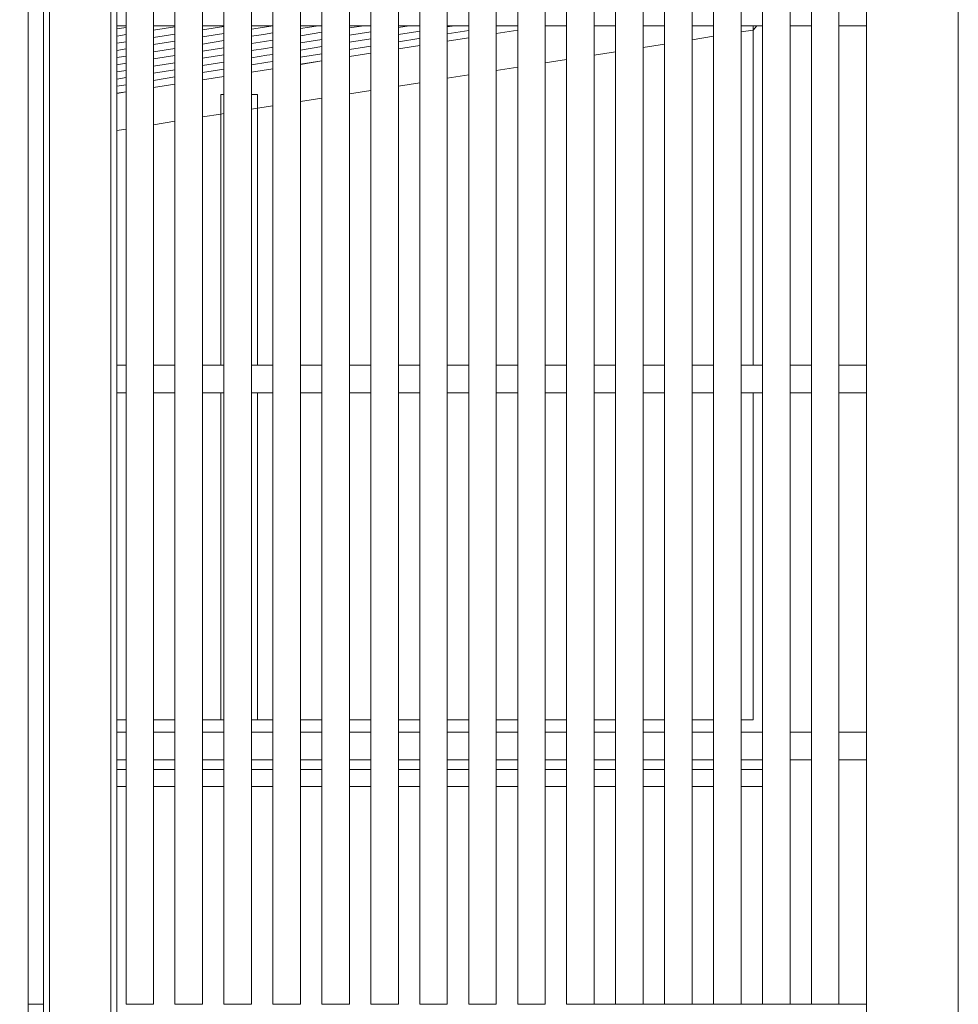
# Model space of a CAD drawing. Header units: millimetres. Extents: x -65 to 293624, y -1905 to 31061.
# Tile 157 of 256: x 107373 to 108907, y 19956 to 21566. Entities that reach past the tile are written whole.
import ezdxf

# ---------------------------------------------------------------- set-up
doc = ezdxf.new("R2010")
doc.units = ezdxf.units.MM
doc.header["$MEASUREMENT"] = 0
for name, color, linetype in [('1232 Välisseinad.AR', 7, 'Continuous'), ('1244 Fassaadivarustus.AR', 7, 'Continuous'), ('1245 Klaasfassaadid.AR', 7, 'Continuous'), ('1245 Sisehoovi varjestus.AR', 7, 'Continuous'), ('1248 Vihmaveetorud.AR', 7, 'Continuous'), ('1253 Terrassipostid.AR', 7, 'Continuous'), ('1263 Katuse alusserv.AR', 7, 'Continuous')]:
    doc.layers.add(name, color=color, linetype=linetype)

# ---------------------------------------------------------------- blocks, each defined once
blk = doc.blocks.new('Section Element_1058_3', base_point=(20443.1, 12361.4))
at = {"layer": '1253 Terrassipostid.AR', "color": 7, "linetype": 'Continuous', "lineweight": 13}
for p, q in [((108906.9, 22072), (108906.9, 16341.4)), ((108756.9, 16346.4), (108756.9, 22048.9))]:
    blk.add_line(p, q, dxfattribs=at)
blk = doc.blocks.new('Section Element_1069_3', base_point=(20443.1, 12361.4))
at = {"layer": '1253 Terrassipostid.AR', "color": 7, "linetype": 'Continuous', "lineweight": 13}
blk.add_line((107386.9, 21817.2), (107386.9, 16346.4), dxfattribs=at)
blk = doc.blocks.new('Section Element_1089_3', base_point=(20443.1, 12361.4))
at = {"layer": '1253 Terrassipostid.AR', "color": 7, "linetype": 'Continuous', "lineweight": 13}
blk.add_line((108906.9, 19956.4), (108906.9, 16346.4), dxfattribs=at)
blk = doc.blocks.new('Section Element_1119_3', base_point=(20443.1, 12361.4))
at = {"layer": '1232 Välisseinad.AR', "color": 7, "linetype": 'Continuous', "lineweight": 13}
for p, q in [((108631.9, 21556.4), (108631.9, 21001.4)), ((108631.9, 20956.4), (108631.9, 20401.4))]:
    blk.add_line(p, q, dxfattribs=at)
blk = doc.blocks.new('Section Element_1235_3', base_point=(20443.1, 12361.4))
at = {"layer": '1232 Välisseinad.AR', "color": 7, "linetype": 'Continuous', "lineweight": 13}
for p, q in [((108631.9, 20356.4), (108631.9, 20344.6)), ((108311.9, 19956.4), (108346.9, 19956.4)), ((108391.9, 19956.4), (108426.9, 19956.4)), ((108471.9, 19956.4), (108506.9, 19956.4)), ((108551.9, 19956.4), (108586.9, 19956.4)), ((108631.9, 19956.4), (108666.9, 19956.4)), ((108711.9, 19956.4), (108756.9, 19956.4))]:
    blk.add_line(p, q, dxfattribs=at)
blk = doc.blocks.new('Section Element_1241_3', base_point=(20443.1, 12361.4))
at = {"layer": '1245 Klaasfassaadid.AR', "color": 7, "linetype": 'Continuous', "lineweight": 13}
for p, q in [((106751.9, 20421.4), (106786.9, 20421.4)), ((106831.9, 20421.4), (106866.9, 20421.4)), ((106911.9, 20421.4), (106946.9, 20421.4)), ((106991.9, 20421.4), (107026.9, 20421.4)), ((107071.9, 20421.4), (107106.9, 20421.4)), ((107151.9, 20421.4), (107191.9, 20421.4)), ((107531.9, 20421.4), (107546.9, 20421.4)), ((107591.9, 20421.4), (107626.9, 20421.4)), ((107671.9, 20421.4), (107701.9, 20421.4))]:
    blk.add_line(p, q, dxfattribs=at)
blk = doc.blocks.new('Section Element_1245_3', base_point=(20443.1, 12361.4))
at = {"layer": '1245 Klaasfassaadid.AR', "color": 7, "linetype": 'Continuous', "lineweight": 13}
for p, q in [((107761.9, 20421.4), (107786.9, 20421.4)), ((107831.9, 20421.4), (107866.9, 20421.4)), ((107911.9, 20421.4), (107946.9, 20421.4)), ((107991.9, 20421.4), (108026.9, 20421.4)), ((108071.9, 20421.4), (108106.9, 20421.4)), ((108151.9, 20421.4), (108186.9, 20421.4)), ((108231.9, 20421.4), (108266.9, 20421.4)), ((108311.9, 20421.4), (108346.9, 20421.4)), ((108391.9, 20421.4), (108426.9, 20421.4)), ((108471.9, 20421.4), (108506.9, 20421.4)), ((108551.9, 20421.4), (108571.9, 20421.4))]:
    blk.add_line(p, q, dxfattribs=at)
blk = doc.blocks.new('Section Element_1328_3', base_point=(20443.1, 12361.4))
at = {"layer": '1248 Vihmaveetorud.AR', "color": 7, "linetype": 'Continuous', "lineweight": 13}
for p, q in [((107411.9, 12513), (107411.9, 21820.6)), ((107421.9, 12513), (107421.9, 21820.6)), ((107521.9, 12513), (107521.9, 21820.6)), ((107531.9, 12513), (107531.9, 21814.2))]:
    blk.add_line(p, q, dxfattribs=at)
blk = doc.blocks.new('*X1884', base_point=(20443.1, 12361.4))
at = {"layer": '1263 Katuse alusserv.AR', "color": 7, "linetype": 'Continuous', "lineweight": 13}
for p, q in [((107546.9, 21553.5), (107531.9, 21551.1)), ((107546.9, 21553.5), (107531.9, 21551.1)), ((107546.9, 21541.8), (107531.9, 21539.4)), ((107546.9, 21541.8), (107531.9, 21539.4)), ((107546.9, 21530.1), (107531.9, 21527.7)), ((107546.9, 21530.1), (107531.9, 21527.7)), ((107546.9, 21518.4), (107531.9, 21516.1)), ((107546.9, 21518.4), (107531.9, 21516.1)), ((107546.9, 21506.7), (107531.9, 21504.4)), ((107546.9, 21506.7), (107531.9, 21504.4)), ((107546.9, 21495), (107531.9, 21492.7)), ((107546.9, 21495), (107531.9, 21492.7)), ((107546.9, 21483.3), (107531.9, 21481)), ((107546.9, 21483.3), (107531.9, 21481)), ((107546.9, 21471.6), (107531.9, 21469.3)), ((107546.9, 21471.6), (107531.9, 21469.3)), ((107546.9, 21459.9), (107531.9, 21457.6)), ((107546.9, 21459.9), (107531.9, 21457.6))]:
    blk.add_line(p, q, dxfattribs=at)
blk = doc.blocks.new('*X1885', base_point=(20443.1, 12361.4))
at = {"layer": '1263 Katuse alusserv.AR', "color": 7, "linetype": 'Continuous', "lineweight": 13}
for p, q in [((107546.9, 21553.5), (107531.9, 21551.1)), ((107546.9, 21553.5), (107531.9, 21551.1)), ((107546.9, 21541.8), (107531.9, 21539.4)), ((107546.9, 21541.8), (107531.9, 21539.4)), ((107546.9, 21530.1), (107531.9, 21527.7)), ((107546.9, 21530.1), (107531.9, 21527.7)), ((107546.9, 21518.4), (107531.9, 21516.1)), ((107546.9, 21518.4), (107531.9, 21516.1)), ((107546.9, 21506.7), (107531.9, 21504.4)), ((107546.9, 21506.7), (107531.9, 21504.4)), ((107546.9, 21495), (107531.9, 21492.7)), ((107546.9, 21495), (107531.9, 21492.7)), ((107546.9, 21483.3), (107531.9, 21481)), ((107546.9, 21483.3), (107531.9, 21481)), ((107546.9, 21471.6), (107531.9, 21469.3)), ((107546.9, 21471.6), (107531.9, 21469.3)), ((107546.9, 21459.9), (107531.9, 21457.6)), ((107546.9, 21459.9), (107531.9, 21457.6))]:
    blk.add_line(p, q, dxfattribs=at)
blk = doc.blocks.new('*X1890', base_point=(20443.1, 12361.4))
at = {"layer": '1263 Katuse alusserv.AR', "color": 7, "linetype": 'Continuous', "lineweight": 13}
for p, q in [((107626.9, 21554.5), (107591.9, 21548.9)), ((107626.9, 21554.5), (107591.9, 21548.9)), ((107626.9, 21542.8), (107591.9, 21537.2)), ((107626.9, 21542.8), (107591.9, 21537.2)), ((107626.9, 21531.1), (107591.9, 21525.5)), ((107626.9, 21531.1), (107591.9, 21525.5)), ((107626.9, 21519.4), (107591.9, 21513.8)), ((107626.9, 21519.4), (107591.9, 21513.8)), ((107626.9, 21507.7), (107591.9, 21502.1)), ((107626.9, 21507.7), (107591.9, 21502.1)), ((107626.9, 21496), (107591.9, 21490.4)), ((107626.9, 21496), (107591.9, 21490.4)), ((107626.9, 21484.3), (107591.9, 21478.7)), ((107626.9, 21484.3), (107591.9, 21478.7)), ((107626.9, 21472.6), (107591.9, 21467)), ((107626.9, 21472.6), (107591.9, 21467)), ((107619.4, 21459.7), (107591.9, 21455.3))]:
    blk.add_line(p, q, dxfattribs=at)
blk = doc.blocks.new('*X1891', base_point=(20443.1, 12361.4))
at = {"layer": '1263 Katuse alusserv.AR', "color": 7, "linetype": 'Continuous', "lineweight": 13}
for p, q in [((107626.9, 21554.5), (107591.9, 21548.9)), ((107626.9, 21554.5), (107591.9, 21548.9)), ((107626.9, 21542.8), (107591.9, 21537.2)), ((107626.9, 21542.8), (107591.9, 21537.2)), ((107626.9, 21531.1), (107591.9, 21525.5)), ((107626.9, 21531.1), (107591.9, 21525.5)), ((107626.9, 21519.4), (107591.9, 21513.8)), ((107626.9, 21519.4), (107591.9, 21513.8)), ((107626.9, 21507.7), (107591.9, 21502.1)), ((107626.9, 21507.7), (107591.9, 21502.1)), ((107626.9, 21496), (107591.9, 21490.4)), ((107626.9, 21496), (107591.9, 21490.4)), ((107626.9, 21484.3), (107591.9, 21478.7)), ((107626.9, 21484.3), (107591.9, 21478.7)), ((107626.9, 21472.6), (107591.9, 21467)), ((107626.9, 21472.6), (107591.9, 21467)), ((107619.4, 21459.7), (107591.9, 21455.3))]:
    blk.add_line(p, q, dxfattribs=at)
blk = doc.blocks.new('*X1894', base_point=(20443.1, 12361.4))
at = {"layer": '1263 Katuse alusserv.AR', "color": 7, "linetype": 'Continuous', "lineweight": 13}
for p, q in [((107706.9, 21555.4), (107671.9, 21549.9)), ((107706.9, 21555.4), (107671.9, 21549.9)), ((107706.9, 21543.7), (107671.9, 21538.2)), ((107706.9, 21543.7), (107671.9, 21538.2)), ((107706.9, 21532), (107671.9, 21526.5)), ((107706.9, 21532), (107671.9, 21526.5)), ((107706.9, 21520.3), (107671.9, 21514.8)), ((107706.9, 21520.3), (107671.9, 21514.8)), ((107706.9, 21508.6), (107671.9, 21503.1)), ((107706.9, 21508.6), (107671.9, 21503.1)), ((107706.9, 21496.9), (107671.9, 21491.4)), ((107706.9, 21496.9), (107671.9, 21491.4)), ((107706.9, 21485.2), (107671.9, 21479.7)), ((107706.9, 21485.2), (107671.9, 21479.7)), ((107706.9, 21473.5), (107671.9, 21468))]:
    blk.add_line(p, q, dxfattribs=at)
blk = doc.blocks.new('*X1895', base_point=(20443.1, 12361.4))
at = {"layer": '1263 Katuse alusserv.AR', "color": 7, "linetype": 'Continuous', "lineweight": 13}
for p, q in [((107706.9, 21555.4), (107671.9, 21549.9)), ((107706.9, 21555.4), (107671.9, 21549.9)), ((107706.9, 21543.7), (107671.9, 21538.2)), ((107706.9, 21543.7), (107671.9, 21538.2)), ((107706.9, 21532), (107671.9, 21526.5)), ((107706.9, 21532), (107671.9, 21526.5)), ((107706.9, 21520.3), (107671.9, 21514.8)), ((107706.9, 21520.3), (107671.9, 21514.8)), ((107706.9, 21508.6), (107671.9, 21503.1)), ((107706.9, 21508.6), (107671.9, 21503.1)), ((107706.9, 21496.9), (107671.9, 21491.4)), ((107706.9, 21496.9), (107671.9, 21491.4)), ((107706.9, 21485.2), (107671.9, 21479.7)), ((107706.9, 21485.2), (107671.9, 21479.7)), ((107706.9, 21473.5), (107671.9, 21468))]:
    blk.add_line(p, q, dxfattribs=at)
blk = doc.blocks.new('*X1898', base_point=(20443.1, 12361.4))
at = {"layer": '1263 Katuse alusserv.AR', "color": 7, "linetype": 'Continuous', "lineweight": 13}
for p, q in [((107786.9, 21556.3), (107769.7, 21553.6)), ((107786.9, 21556.3), (107769.7, 21553.6)), ((107769.7, 21553.6), (107751.9, 21550.8)), ((107769.7, 21553.6), (107751.9, 21550.8)), ((107771.5, 21542.2), (107751.9, 21539.1)), ((107771.5, 21542.2), (107751.9, 21539.1)), ((107786.9, 21544.6), (107771.5, 21542.2)), ((107786.9, 21544.6), (107771.5, 21542.2)), ((107773.3, 21530.8), (107751.9, 21527.4)), ((107773.3, 21530.8), (107751.9, 21527.4)), ((107786.9, 21532.9), (107773.3, 21530.8)), ((107786.9, 21532.9), (107773.3, 21530.8)), ((107775.1, 21519.4), (107751.9, 21515.7)), ((107775.1, 21519.4), (107751.9, 21515.7)), ((107776.9, 21508), (107751.9, 21504)), ((107776.9, 21508), (107751.9, 21504)), ((107786.9, 21521.2), (107775.1, 21519.4)), ((107786.9, 21521.2), (107775.1, 21519.4)), ((107786.9, 21509.5), (107776.9, 21508)), ((107786.9, 21509.5), (107776.9, 21508)), ((107778.7, 21496.6), (107751.9, 21492.3)), ((107778.7, 21496.6), (107751.9, 21492.3)), ((107786.9, 21497.8), (107778.7, 21496.6)), ((107786.9, 21497.8), (107778.7, 21496.6))]:
    blk.add_line(p, q, dxfattribs=at)
blk = doc.blocks.new('*X1899', base_point=(20443.1, 12361.4))
at = {"layer": '1263 Katuse alusserv.AR', "color": 7, "linetype": 'Continuous', "lineweight": 13}
for p, q in [((107786.9, 21556.3), (107769.7, 21553.6)), ((107786.9, 21556.3), (107769.7, 21553.6)), ((107769.7, 21553.6), (107751.9, 21550.8)), ((107769.7, 21553.6), (107751.9, 21550.8)), ((107771.5, 21542.2), (107751.9, 21539.1)), ((107771.5, 21542.2), (107751.9, 21539.1)), ((107786.9, 21544.6), (107771.5, 21542.2)), ((107786.9, 21544.6), (107771.5, 21542.2)), ((107773.3, 21530.8), (107751.9, 21527.4)), ((107773.3, 21530.8), (107751.9, 21527.4)), ((107786.9, 21532.9), (107773.3, 21530.8)), ((107786.9, 21532.9), (107773.3, 21530.8)), ((107775.1, 21519.4), (107751.9, 21515.7)), ((107775.1, 21519.4), (107751.9, 21515.7)), ((107776.9, 21508), (107751.9, 21504)), ((107776.9, 21508), (107751.9, 21504)), ((107786.9, 21521.2), (107775.1, 21519.4)), ((107786.9, 21521.2), (107775.1, 21519.4)), ((107786.9, 21509.5), (107776.9, 21508)), ((107786.9, 21509.5), (107776.9, 21508)), ((107778.7, 21496.6), (107751.9, 21492.3)), ((107778.7, 21496.6), (107751.9, 21492.3)), ((107786.9, 21497.8), (107778.7, 21496.6)), ((107786.9, 21497.8), (107778.7, 21496.6))]:
    blk.add_line(p, q, dxfattribs=at)
blk = doc.blocks.new('*X1902', base_point=(20443.1, 12361.4))
at = {"layer": '1263 Katuse alusserv.AR', "color": 7, "linetype": 'Continuous', "lineweight": 13}
for p, q in [((107861.5, 21556.4), (107831.9, 21551.7)), ((107861.5, 21556.4), (107831.9, 21551.7)), ((107866.9, 21545.6), (107831.9, 21540.1)), ((107866.9, 21545.6), (107831.9, 21540.1)), ((107866.9, 21533.9), (107831.9, 21528.4)), ((107866.9, 21533.9), (107831.9, 21528.4)), ((107866.9, 21522.2), (107831.9, 21516.7)), ((107866.9, 21522.2), (107831.9, 21516.7)), ((107866.9, 21510.5), (107831.9, 21505)), ((107866.9, 21510.5), (107831.9, 21505)), ((107866.9, 21498.8), (107831.9, 21493.3))]:
    blk.add_line(p, q, dxfattribs=at)
blk = doc.blocks.new('*X1903', base_point=(20443.1, 12361.4))
at = {"layer": '1263 Katuse alusserv.AR', "color": 7, "linetype": 'Continuous', "lineweight": 13}
for p, q in [((107861.5, 21556.4), (107831.9, 21551.7)), ((107861.5, 21556.4), (107831.9, 21551.7)), ((107866.9, 21545.6), (107831.9, 21540.1)), ((107866.9, 21545.6), (107831.9, 21540.1)), ((107866.9, 21533.9), (107831.9, 21528.4)), ((107866.9, 21533.9), (107831.9, 21528.4)), ((107866.9, 21522.2), (107831.9, 21516.7)), ((107866.9, 21522.2), (107831.9, 21516.7)), ((107866.9, 21510.5), (107831.9, 21505)), ((107866.9, 21510.5), (107831.9, 21505)), ((107866.9, 21498.8), (107831.9, 21493.3))]:
    blk.add_line(p, q, dxfattribs=at)
blk = doc.blocks.new('*X1906', base_point=(20443.1, 12361.4))
at = {"layer": '1263 Katuse alusserv.AR', "color": 7, "linetype": 'Continuous', "lineweight": 13}
for p, q in [((107935.5, 21556.4), (107911.9, 21552.7)), ((107935.5, 21556.4), (107911.9, 21552.7)), ((107946.9, 21546.5), (107911.9, 21541)), ((107946.9, 21546.5), (107911.9, 21541)), ((107946.9, 21534.8), (107911.9, 21529.3)), ((107946.9, 21534.8), (107911.9, 21529.3)), ((107946.9, 21523.1), (107911.9, 21517.6)), ((107946.9, 21523.1), (107911.9, 21517.6)), ((107946.9, 21511.4), (107911.9, 21505.9))]:
    blk.add_line(p, q, dxfattribs=at)
blk = doc.blocks.new('*X1907', base_point=(20443.1, 12361.4))
at = {"layer": '1263 Katuse alusserv.AR', "color": 7, "linetype": 'Continuous', "lineweight": 13}
for p, q in [((107935.5, 21556.4), (107911.9, 21552.7)), ((107935.5, 21556.4), (107911.9, 21552.7)), ((107946.9, 21546.5), (107911.9, 21541)), ((107946.9, 21546.5), (107911.9, 21541)), ((107946.9, 21534.8), (107911.9, 21529.3)), ((107946.9, 21534.8), (107911.9, 21529.3)), ((107946.9, 21523.1), (107911.9, 21517.6)), ((107946.9, 21523.1), (107911.9, 21517.6)), ((107946.9, 21511.4), (107911.9, 21505.9))]:
    blk.add_line(p, q, dxfattribs=at)
blk = doc.blocks.new('*X1910', base_point=(20443.1, 12361.4))
at = {"layer": '1263 Katuse alusserv.AR', "color": 7, "linetype": 'Continuous', "lineweight": 13}
for p, q in [((108009.5, 21556.4), (107991.9, 21553.6)), ((108009.5, 21556.4), (107991.9, 21553.6)), ((108023.8, 21547), (107991.9, 21541.9)), ((108023.8, 21547), (107991.9, 21541.9)), ((108026.9, 21547.5), (108023.8, 21547)), ((108026.9, 21547.5), (108023.8, 21547)), ((108025.6, 21535.6), (107991.9, 21530.2)), ((108025.6, 21535.6), (107991.9, 21530.2)), ((108026.9, 21535.8), (108025.6, 21535.6)), ((108026.9, 21535.8), (108025.6, 21535.6))]:
    blk.add_line(p, q, dxfattribs=at)
blk = doc.blocks.new('*X1911', base_point=(20443.1, 12361.4))
at = {"layer": '1263 Katuse alusserv.AR', "color": 7, "linetype": 'Continuous', "lineweight": 13}
for p, q in [((108009.5, 21556.4), (107991.9, 21553.6)), ((108009.5, 21556.4), (107991.9, 21553.6)), ((108023.8, 21547), (107991.9, 21541.9)), ((108023.8, 21547), (107991.9, 21541.9)), ((108026.9, 21547.5), (108023.8, 21547)), ((108026.9, 21547.5), (108023.8, 21547)), ((108025.6, 21535.6), (107991.9, 21530.2)), ((108025.6, 21535.6), (107991.9, 21530.2)), ((108026.9, 21535.8), (108025.6, 21535.6)), ((108026.9, 21535.8), (108025.6, 21535.6))]:
    blk.add_line(p, q, dxfattribs=at)
blk = doc.blocks.new('*X1914', base_point=(20443.1, 12361.4))
at = {"layer": '1263 Katuse alusserv.AR', "color": 7, "linetype": 'Continuous', "lineweight": 13}
for p, q in [((108083.6, 21556.4), (108071.9, 21554.6)), ((108083.6, 21556.4), (108071.9, 21554.6)), ((108106.9, 21548.4), (108071.9, 21542.9)), ((108106.9, 21548.4), (108071.9, 21542.9)), ((108103.4, 21536.2), (108071.9, 21531.2)), ((108103.4, 21536.2), (108071.9, 21531.2))]:
    blk.add_line(p, q, dxfattribs=at)
blk = doc.blocks.new('*X1915', base_point=(20443.1, 12361.4))
at = {"layer": '1263 Katuse alusserv.AR', "color": 7, "linetype": 'Continuous', "lineweight": 13}
for p, q in [((108083.6, 21556.4), (108071.9, 21554.6)), ((108083.6, 21556.4), (108071.9, 21554.6)), ((108106.9, 21548.4), (108071.9, 21542.9)), ((108106.9, 21548.4), (108071.9, 21542.9)), ((108103.4, 21536.2), (108071.9, 21531.2)), ((108103.4, 21536.2), (108071.9, 21531.2))]:
    blk.add_line(p, q, dxfattribs=at)
blk = doc.blocks.new('*X1918', base_point=(20443.1, 12361.4))
at = {"layer": '1263 Katuse alusserv.AR', "color": 7, "linetype": 'Continuous', "lineweight": 13}
for p, q in [((108157.6, 21556.4), (108151.9, 21555.5)), ((108157.6, 21556.4), (108151.9, 21555.5)), ((108186.9, 21549.3), (108151.9, 21543.8))]:
    blk.add_line(p, q, dxfattribs=at)
blk = doc.blocks.new('*X1919', base_point=(20443.1, 12361.4))
at = {"layer": '1263 Katuse alusserv.AR', "color": 7, "linetype": 'Continuous', "lineweight": 13}
for p, q in [((108157.6, 21556.4), (108151.9, 21555.5)), ((108157.6, 21556.4), (108151.9, 21555.5)), ((108186.9, 21549.3), (108151.9, 21543.8))]:
    blk.add_line(p, q, dxfattribs=at)
blk = doc.blocks.new('Section Element_1680_3', base_point=(20443.1, 12361.4))
at = {"layer": '1263 Katuse alusserv.AR', "color": 7, "linetype": 'Continuous', "lineweight": 13}
for p, q in [((108151.9, 21543.8), (108186.9, 21549.3)), ((107991.9, 21518.5), (108026.9, 21524.1)), ((108071.9, 21531.2), (108106.9, 21536.7)), ((107911.9, 21505.9), (107946.9, 21511.4)), ((107831.9, 21493.3), (107866.9, 21498.8)), ((107751.9, 21480.6), (107786.9, 21486.1)), ((107591.9, 21455.3), (107626.9, 21460.9)), ((107671.9, 21468), (107706.9, 21473.5)), ((107531.9, 21445.9), (107546.9, 21448.2))]:
    blk.add_line(p, q, dxfattribs=at)
at = {"layer": '1263 Katuse alusserv.AR', "lineweight": 0}
for name in ['*X1898', '*X1899', '*X1902', '*X1903', '*X1906', '*X1907', '*X1910', '*X1911', '*X1914', '*X1915', '*X1918', '*X1919', '*X1884', '*X1885', '*X1890', '*X1891', '*X1894', '*X1895']:
    blk.add_blockref(name, (20443.1, 12361.4), dxfattribs=at)
blk = doc.blocks.new('Section Element_1877_3', base_point=(20443.1, 12361.4))
at = {"layer": '1245 Sisehoovi varjestus.AR', "color": 7, "linetype": 'Continuous', "lineweight": 13}
for p, q in [((107546.9, 20401.4), (107531.9, 20401.4)), ((107626.9, 20401.4), (107591.9, 20401.4)), ((107706.9, 20401.4), (107671.9, 20401.4)), ((107786.9, 20401.4), (107751.9, 20401.4)), ((107866.9, 20401.4), (107831.9, 20401.4)), ((107946.9, 20401.4), (107911.9, 20401.4)), ((108026.9, 20401.4), (107991.9, 20401.4)), ((108106.9, 20401.4), (108071.9, 20401.4)), ((108186.9, 20401.4), (108151.9, 20401.4)), ((108266.9, 20401.4), (108231.9, 20401.4)), ((108346.9, 20401.4), (108311.9, 20401.4)), ((108426.9, 20401.4), (108391.9, 20401.4)), ((108506.9, 20401.4), (108471.9, 20401.4)), ((108586.9, 20401.4), (108551.9, 20401.4)), ((108666.9, 20401.4), (108631.9, 20401.4)), ((108756.8, 20401.4), (108711.9, 20401.4)), ((108756.8, 20356.4), (108756.8, 20401.4)), ((107546.9, 20356.4), (107531.9, 20356.4)), ((107626.9, 20356.4), (107591.9, 20356.4)), ((107706.9, 20356.4), (107671.9, 20356.4)), ((107786.9, 20356.4), (107751.9, 20356.4)), ((107866.9, 20356.4), (107831.9, 20356.4)), ((107946.9, 20356.4), (107911.9, 20356.4)), ((108026.9, 20356.4), (107991.9, 20356.4)), ((108106.9, 20356.4), (108071.9, 20356.4)), ((108186.9, 20356.4), (108151.9, 20356.4)), ((108266.9, 20356.4), (108231.9, 20356.4)), ((108346.9, 20356.4), (108311.9, 20356.4)), ((108426.9, 20356.4), (108391.9, 20356.4)), ((108506.9, 20356.4), (108471.9, 20356.4)), ((108586.9, 20356.4), (108551.9, 20356.4)), ((108666.9, 20356.4), (108631.9, 20356.4)), ((108756.8, 20356.4), (108711.9, 20356.4))]:
    blk.add_line(p, q, dxfattribs=at)
blk = doc.blocks.new('Section Element_1897_3', base_point=(20443.1, 12361.4))
at = {"layer": '1245 Sisehoovi varjestus.AR', "color": 7, "linetype": 'Continuous', "lineweight": 13}
for p, q in [((107546.9, 21001.4), (107531.9, 21001.4)), ((107626.9, 21001.4), (107591.9, 21001.4)), ((107706.9, 21001.4), (107671.9, 21001.4)), ((107786.9, 21001.4), (107751.9, 21001.4)), ((107866.9, 21001.4), (107831.9, 21001.4)), ((107946.9, 21001.4), (107911.9, 21001.4)), ((108026.9, 21001.4), (107991.9, 21001.4)), ((108106.9, 21001.4), (108071.9, 21001.4)), ((108186.9, 21001.4), (108151.9, 21001.4)), ((108266.9, 21001.4), (108231.9, 21001.4)), ((108346.9, 21001.4), (108311.9, 21001.4)), ((108426.9, 21001.4), (108391.9, 21001.4)), ((108506.9, 21001.4), (108471.9, 21001.4)), ((108586.9, 21001.4), (108551.9, 21001.4)), ((108666.9, 21001.4), (108631.9, 21001.4)), ((108756.8, 21001.4), (108711.9, 21001.4)), ((108756.8, 20956.4), (108756.8, 21001.4)), ((107546.9, 20956.4), (107531.9, 20956.4)), ((107626.9, 20956.4), (107591.9, 20956.4)), ((107706.9, 20956.4), (107671.9, 20956.4)), ((107786.9, 20956.4), (107751.9, 20956.4)), ((107866.9, 20956.4), (107831.9, 20956.4)), ((107946.9, 20956.4), (107911.9, 20956.4)), ((108026.9, 20956.4), (107991.9, 20956.4)), ((108106.9, 20956.4), (108071.9, 20956.4)), ((108186.9, 20956.4), (108151.9, 20956.4)), ((108266.9, 20956.4), (108231.9, 20956.4)), ((108346.9, 20956.4), (108311.9, 20956.4)), ((108426.9, 20956.4), (108391.9, 20956.4)), ((108506.9, 20956.4), (108471.9, 20956.4)), ((108586.9, 20956.4), (108551.9, 20956.4)), ((108666.9, 20956.4), (108631.9, 20956.4)), ((108756.8, 20956.4), (108711.9, 20956.4))]:
    blk.add_line(p, q, dxfattribs=at)
blk = doc.blocks.new('Section Element_1905_3', base_point=(20443.1, 12361.4))
at = {"layer": '1245 Sisehoovi varjestus.AR', "color": 7, "linetype": 'Continuous', "lineweight": 13}
for p, q in [((107546.9, 21601.4), (107531.9, 21601.4)), ((107626.9, 21601.4), (107591.9, 21601.4)), ((107706.9, 21601.4), (107671.9, 21601.4)), ((107786.9, 21601.4), (107751.9, 21601.4)), ((107866.9, 21601.4), (107831.9, 21601.4)), ((107946.9, 21601.4), (107911.9, 21601.4)), ((108026.9, 21601.4), (107991.9, 21601.4)), ((108106.9, 21601.4), (108071.9, 21601.4)), ((108186.9, 21601.4), (108151.9, 21601.4)), ((108266.9, 21601.4), (108231.9, 21601.4)), ((108346.9, 21601.4), (108311.9, 21601.4)), ((108426.9, 21601.4), (108391.9, 21601.4)), ((108506.9, 21601.4), (108471.9, 21601.4)), ((108586.9, 21601.4), (108551.9, 21601.4)), ((108666.9, 21601.4), (108631.9, 21601.4)), ((108756.8, 21601.4), (108711.9, 21601.4)), ((108756.8, 21556.4), (108756.8, 21601.4)), ((107546.9, 21556.4), (107531.9, 21556.4)), ((107626.9, 21556.4), (107591.9, 21556.4)), ((107706.9, 21556.4), (107671.9, 21556.4)), ((107786.9, 21556.4), (107751.9, 21556.4)), ((107866.9, 21556.4), (107831.9, 21556.4)), ((107946.9, 21556.4), (107911.9, 21556.4)), ((108026.9, 21556.4), (107991.9, 21556.4)), ((108106.9, 21556.4), (108071.9, 21556.4)), ((108186.9, 21556.4), (108151.9, 21556.4)), ((108266.9, 21556.4), (108231.9, 21556.4)), ((108346.9, 21556.4), (108311.9, 21556.4)), ((108426.9, 21556.4), (108391.9, 21556.4)), ((108506.9, 21556.4), (108471.9, 21556.4)), ((108586.9, 21556.4), (108551.9, 21556.4)), ((108666.9, 21556.4), (108631.9, 21556.4)), ((108756.8, 21556.4), (108711.9, 21556.4))]:
    blk.add_line(p, q, dxfattribs=at)
blk = doc.blocks.new('Section Element_2813_3', base_point=(20443.1, 12361.4))
at = {"layer": '1245 Klaasfassaadid.AR', "color": 7, "linetype": 'Continuous', "lineweight": 13}
for p, q in [((108571.9, 21549.4), (108571.9, 21556.4)), ((108571.9, 21001.4), (108571.9, 21549.4)), ((108571.9, 20421.4), (108571.9, 20956.4))]:
    blk.add_line(p, q, dxfattribs=at)
blk = doc.blocks.new('Section Element_2815_3', base_point=(20443.1, 12361.4))
at = {"layer": '1245 Klaasfassaadid.AR', "color": 7, "linetype": 'Continuous', "lineweight": 13}
for p, q in [((107701.9, 21443.8), (107706.9, 21443.8)), ((107701.9, 21412), (107701.9, 21443.8)), ((107751.9, 21443.8), (107761.9, 21443.8)), ((107761.9, 21421.5), (107761.9, 21443.8)), ((107701.9, 21001.4), (107701.9, 21412)), ((107761.9, 21001.4), (107761.9, 21421.5)), ((107701.9, 20421.4), (107701.9, 20956.4)), ((107761.9, 20421.4), (107761.9, 20956.4)), ((107701.9, 20421.4), (107706.9, 20421.4)), ((107751.9, 20421.4), (107761.9, 20421.4))]:
    blk.add_line(p, q, dxfattribs=at)
blk = doc.blocks.new('Section Element_2817_3', base_point=(20443.1, 12361.4))
at = {"layer": '1245 Klaasfassaadid.AR', "color": 7, "linetype": 'Continuous', "lineweight": 13}
for p, q in [((107701.9, 21412), (107671.9, 21407.2)), ((107706.9, 21412.8), (107701.9, 21412)), ((107626.9, 21400.1), (107591.9, 21394.6)), ((107546.9, 21387.5), (107531.9, 21385.1)), ((107191.9, 21331.4), (107151.9, 21325.1)), ((107106.9, 21318), (107071.9, 21312.4)), ((107026.9, 21305.3), (106991.9, 21299.8)), ((106946.9, 21292.7), (106911.9, 21287.2)), ((106786.9, 21267.4), (106751.9, 21261.9)), ((106866.9, 21280), (106831.9, 21274.5))]:
    blk.add_line(p, q, dxfattribs=at)
blk = doc.blocks.new('Section Element_2818_3', base_point=(20443.1, 12361.4))
at = {"layer": '1245 Klaasfassaadid.AR', "color": 7, "linetype": 'Continuous', "lineweight": 13}
for p, q in [((108571.9, 21549.4), (108577.9, 21556.4)), ((108571.9, 21549.4), (108551.9, 21546.3)), ((108426.9, 21526.5), (108391.9, 21521)), ((108506.9, 21539.2), (108471.9, 21533.6)), ((108346.9, 21513.9), (108311.9, 21508.4)), ((108266.9, 21501.2), (108231.9, 21495.7)), ((108106.9, 21476), (108071.9, 21470.4)), ((108186.9, 21488.6), (108151.9, 21483.1)), ((108026.9, 21463.3), (107991.9, 21457.8)), ((107946.9, 21450.7), (107911.9, 21445.2)), ((107866.9, 21438), (107831.9, 21432.5)), ((107761.9, 21421.5), (107751.9, 21419.9)), ((107786.9, 21425.4), (107761.9, 21421.5))]:
    blk.add_line(p, q, dxfattribs=at)
blk = doc.blocks.new('Section Element_2826_3', base_point=(20443.1, 12361.4))
at = {"layer": '1244 Fassaadivarustus.AR', "color": 7, "linetype": 'Continuous', "lineweight": 13}
for p, q in [((108026.9, 21524.1), (107991.9, 21518.5)), ((107946.9, 21511.4), (107911.9, 21505.9)), ((107866.9, 21498.8), (107831.9, 21493.2)), ((107786.9, 21486.1), (107751.9, 21480.6)), ((107626.9, 21460.8), (107591.9, 21455.3)), ((107706.9, 21473.5), (107671.9, 21468)), ((107546.9, 21448.2), (107531.9, 21445.8))]:
    blk.add_line(p, q, dxfattribs=at)
blk = doc.blocks.new('Section Element_2828_3', base_point=(20443.1, 12361.4))
at = {"layer": '1244 Fassaadivarustus.AR', "color": 7, "linetype": 'Continuous', "lineweight": 13}
for p, q in [((107546.9, 20340.2), (107531.9, 20340.2)), ((107626.9, 20340.2), (107591.9, 20340.2)), ((107706.9, 20340.2), (107671.9, 20340.2)), ((107786.9, 20340.2), (107751.9, 20340.2)), ((107866.9, 20340.2), (107831.9, 20340.2)), ((107946.9, 20340.2), (107911.9, 20340.2)), ((108026.9, 20340.2), (107991.9, 20340.2)), ((108106.9, 20340.2), (108071.9, 20340.2)), ((108186.9, 20340.2), (108151.9, 20340.2)), ((108266.9, 20340.2), (108231.9, 20340.2)), ((108346.9, 20340.2), (108311.9, 20340.2)), ((108426.9, 20340.2), (108391.9, 20340.2)), ((108506.9, 20340.2), (108471.9, 20340.2)), ((108586.9, 20340.2), (108551.9, 20340.2)), ((108631.9, 20340.2), (108631.9, 20344.6)), ((108631.9, 20312.3), (108631.9, 20340.2)), ((107546.9, 20312.3), (107531.9, 20312.3)), ((107626.9, 20312.3), (107591.9, 20312.3)), ((107706.9, 20312.3), (107671.9, 20312.3)), ((107786.9, 20312.3), (107751.9, 20312.3)), ((107866.9, 20312.3), (107831.9, 20312.3)), ((107946.9, 20312.3), (107911.9, 20312.3)), ((108026.9, 20312.3), (107991.9, 20312.3)), ((108106.9, 20312.3), (108071.9, 20312.3)), ((108186.9, 20312.3), (108151.9, 20312.3)), ((108266.9, 20312.3), (108231.9, 20312.3)), ((108346.9, 20312.3), (108311.9, 20312.3)), ((108426.9, 20312.3), (108391.9, 20312.3)), ((108506.9, 20312.3), (108471.9, 20312.3)), ((108586.9, 20312.3), (108551.9, 20312.3))]:
    blk.add_line(p, q, dxfattribs=at)
blk = doc.blocks.new('Section Element_3036_3', base_point=(20443.1, 12361.4))
at = {"layer": '1245 Sisehoovi varjestus.AR', "color": 7, "linetype": 'Continuous', "lineweight": 13}
blk.add_line((107386.9, 19956.4), (107411.9, 19956.4), dxfattribs=at)
blk = doc.blocks.new('Section Element_3037_3', base_point=(20443.1, 12361.4))
at = {"layer": '1245 Sisehoovi varjestus.AR', "color": 7, "linetype": 'Continuous', "lineweight": 13}
for p, q in [((107546.9, 19956.4), (107546.9, 21862.2)), ((107591.9, 19956.4), (107591.9, 21869.2)), ((107546.9, 19956.4), (107591.9, 19956.4))]:
    blk.add_line(p, q, dxfattribs=at)
blk = doc.blocks.new('Section Element_3038_3', base_point=(20443.1, 12361.4))
at = {"layer": '1245 Sisehoovi varjestus.AR', "color": 7, "linetype": 'Continuous', "lineweight": 13}
for p, q in [((107671.9, 19956.4), (107671.9, 21881.5)), ((107626.9, 19956.4), (107626.9, 21874.6)), ((107626.9, 19956.4), (107671.9, 19956.4))]:
    blk.add_line(p, q, dxfattribs=at)
blk = doc.blocks.new('Section Element_3039_3', base_point=(20443.1, 12361.4))
at = {"layer": '1245 Sisehoovi varjestus.AR', "color": 7, "linetype": 'Continuous', "lineweight": 13}
for p, q in [((107751.9, 19956.4), (107751.9, 21893.9)), ((107706.9, 19956.4), (107706.9, 21886.9)), ((107706.9, 19956.4), (107751.9, 19956.4))]:
    blk.add_line(p, q, dxfattribs=at)
blk = doc.blocks.new('Section Element_3040_3', base_point=(20443.1, 12361.4))
at = {"layer": '1245 Sisehoovi varjestus.AR', "color": 7, "linetype": 'Continuous', "lineweight": 13}
for p, q in [((107786.9, 19956.4), (107786.9, 21899.3)), ((107831.9, 19956.4), (107831.9, 21906.2)), ((107786.9, 19956.4), (107831.9, 19956.4))]:
    blk.add_line(p, q, dxfattribs=at)
blk = doc.blocks.new('Section Element_3041_3', base_point=(20443.1, 12361.4))
at = {"layer": '1245 Sisehoovi varjestus.AR', "color": 7, "linetype": 'Continuous', "lineweight": 13}
for p, q in [((107866.9, 19956.4), (107866.9, 21911.6)), ((107911.9, 19956.4), (107911.9, 21918.5)), ((107866.9, 19956.4), (107911.9, 19956.4))]:
    blk.add_line(p, q, dxfattribs=at)
blk = doc.blocks.new('Section Element_3042_3', base_point=(20443.1, 12361.4))
at = {"layer": '1245 Sisehoovi varjestus.AR', "color": 7, "linetype": 'Continuous', "lineweight": 13}
for p, q in [((107991.9, 19956.4), (107991.9, 21930.9)), ((107946.9, 19956.4), (107946.9, 21923.9)), ((107946.9, 19956.4), (107991.9, 19956.4))]:
    blk.add_line(p, q, dxfattribs=at)
blk = doc.blocks.new('Section Element_3043_3', base_point=(20443.1, 12361.4))
at = {"layer": '1245 Sisehoovi varjestus.AR', "color": 7, "linetype": 'Continuous', "lineweight": 13}
for p, q in [((108071.9, 19956.4), (108071.9, 21943.2)), ((108026.9, 19956.4), (108026.9, 21936.3)), ((108026.9, 19956.4), (108071.9, 19956.4))]:
    blk.add_line(p, q, dxfattribs=at)
blk = doc.blocks.new('Section Element_3044_3', base_point=(20443.1, 12361.4))
at = {"layer": '1245 Sisehoovi varjestus.AR', "color": 7, "linetype": 'Continuous', "lineweight": 13}
for p, q in [((108106.9, 19956.4), (108106.9, 21948.6)), ((108151.9, 19956.4), (108151.9, 21955.6)), ((108106.9, 19956.4), (108151.9, 19956.4))]:
    blk.add_line(p, q, dxfattribs=at)
blk = doc.blocks.new('Section Element_3045_3', base_point=(20443.1, 12361.4))
at = {"layer": '1245 Sisehoovi varjestus.AR', "color": 7, "linetype": 'Continuous', "lineweight": 13}
for p, q in [((108186.9, 19956.4), (108186.9, 21961)), ((108231.9, 19956.4), (108231.9, 21967.9)), ((108186.9, 19956.4), (108231.9, 19956.4))]:
    blk.add_line(p, q, dxfattribs=at)
blk = doc.blocks.new('Section Element_3046_3', base_point=(20443.1, 12361.4))
at = {"layer": '1245 Sisehoovi varjestus.AR', "color": 7, "linetype": 'Continuous', "lineweight": 13}
for p, q in [((108311.9, 19956.4), (108311.9, 21980.2)), ((108266.9, 19956.4), (108266.9, 21973.3)), ((108266.9, 19956.4), (108311.9, 19956.4))]:
    blk.add_line(p, q, dxfattribs=at)
blk = doc.blocks.new('Section Element_3047_3', base_point=(20443.1, 12361.4))
at = {"layer": '1245 Sisehoovi varjestus.AR', "color": 7, "linetype": 'Continuous', "lineweight": 13}
for p, q in [((108391.9, 19956.4), (108391.9, 21992.6)), ((108346.9, 19956.4), (108346.9, 21985.6)), ((108346.9, 19956.4), (108391.9, 19956.4))]:
    blk.add_line(p, q, dxfattribs=at)
blk = doc.blocks.new('Section Element_3048_3', base_point=(20443.1, 12361.4))
at = {"layer": '1245 Sisehoovi varjestus.AR', "color": 7, "linetype": 'Continuous', "lineweight": 13}
for p, q in [((108426.9, 19956.4), (108426.9, 21998)), ((108471.9, 19956.4), (108471.9, 22004.9)), ((108426.9, 19956.4), (108471.9, 19956.4))]:
    blk.add_line(p, q, dxfattribs=at)
blk = doc.blocks.new('Section Element_3049_3', base_point=(20443.1, 12361.4))
at = {"layer": '1245 Sisehoovi varjestus.AR', "color": 7, "linetype": 'Continuous', "lineweight": 13}
for p, q in [((108506.9, 19956.4), (108506.9, 22010.3)), ((108551.9, 19956.4), (108551.9, 22017.3)), ((108506.9, 19956.4), (108551.9, 19956.4))]:
    blk.add_line(p, q, dxfattribs=at)
blk = doc.blocks.new('Section Element_3050_3', base_point=(20443.1, 12361.4))
at = {"layer": '1245 Sisehoovi varjestus.AR', "color": 7, "linetype": 'Continuous', "lineweight": 13}
for p, q in [((108586.9, 19956.4), (108586.9, 22022.7)), ((108631.9, 19956.4), (108631.9, 22029.6)), ((108586.9, 19956.4), (108631.9, 19956.4))]:
    blk.add_line(p, q, dxfattribs=at)
blk = doc.blocks.new('Section Element_3051_3', base_point=(20443.1, 12361.4))
at = {"layer": '1245 Sisehoovi varjestus.AR', "color": 7, "linetype": 'Continuous', "lineweight": 13}
for p, q in [((108711.9, 19956.4), (108711.9, 22042)), ((108666.9, 19956.4), (108666.9, 22035)), ((108666.9, 19956.4), (108711.9, 19956.4))]:
    blk.add_line(p, q, dxfattribs=at)

msp = doc.modelspace()

# ---------------------------------------------------------------- block references
at = {"layer": '1232 Välisseinad.AR', "lineweight": 0}
for name in ['Section Element_1119_3', 'Section Element_1235_3']:
    msp.add_blockref(name, (20443.1, 12361.4), dxfattribs=at)
at = {"layer": '1244 Fassaadivarustus.AR', "lineweight": 0}
for name in ['Section Element_2826_3', 'Section Element_2828_3']:
    msp.add_blockref(name, (20443.1, 12361.4), dxfattribs=at)
at = {"layer": '1245 Klaasfassaadid.AR', "lineweight": 0}
for name in ['Section Element_2818_3', 'Section Element_2813_3', 'Section Element_2815_3', 'Section Element_2817_3', 'Section Element_1241_3', 'Section Element_1245_3']:
    msp.add_blockref(name, (20443.1, 12361.4), dxfattribs=at)
at = {"layer": '1245 Sisehoovi varjestus.AR', "lineweight": 0}
for name in ['Section Element_3051_3', 'Section Element_3050_3', 'Section Element_3049_3', 'Section Element_3047_3', 'Section Element_3048_3', 'Section Element_3046_3', 'Section Element_3045_3', 'Section Element_3043_3', 'Section Element_3044_3', 'Section Element_3042_3', 'Section Element_3041_3', 'Section Element_3039_3', 'Section Element_3040_3', 'Section Element_3038_3', 'Section Element_3037_3', 'Section Element_1905_3', 'Section Element_1897_3', 'Section Element_1877_3', 'Section Element_3036_3']:
    msp.add_blockref(name, (20443.1, 12361.4), dxfattribs=at)
at = {"layer": '1248 Vihmaveetorud.AR', "lineweight": 0}
msp.add_blockref('Section Element_1328_3', (20443.1, 12361.4), dxfattribs=at)
at = {"layer": '1253 Terrassipostid.AR', "lineweight": 0}
for name in ['Section Element_1058_3', 'Section Element_1069_3', 'Section Element_1089_3']:
    msp.add_blockref(name, (20443.1, 12361.4), dxfattribs=at)
at = {"layer": '1263 Katuse alusserv.AR', "lineweight": 0}
msp.add_blockref('Section Element_1680_3', (20443.1, 12361.4), dxfattribs=at)

doc.saveas('drawing.dxf')
